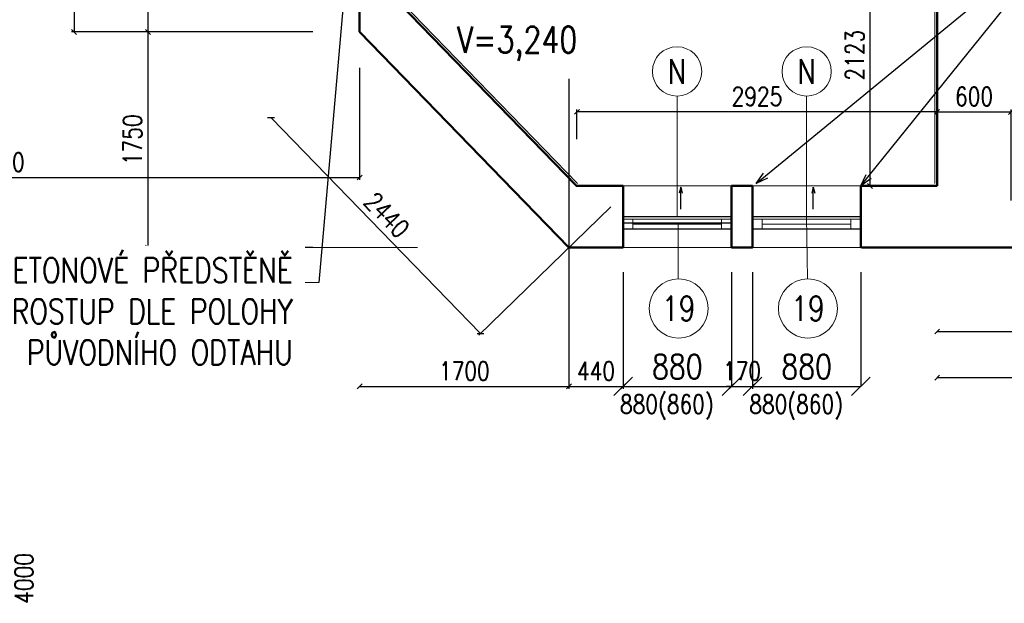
# Model space of a CAD drawing. Header units: millimetres. Extents: x -238874 to 551972, y -298952 to 658415.
# Tile 109 of 256: x 32308 to 40303, y 42383 to 47120. Entities that reach past the tile are written whole.
import ezdxf
from ezdxf.enums import TextEntityAlignment as Align

# ---------------------------------------------------------------- set-up
doc = ezdxf.new("R2010")
doc.units = ezdxf.units.MM
doc.header["$LTSCALE"] = 20
doc.layers.add('00_HEDVIKA_DEMOLICE', color=2, linetype='Continuous', lineweight=30, transparency=0.3)
for name, color, linetype, lineweight in [('00_HEDVIKA_OBRYS', 1, 'Continuous', 50), ('CKBUBLINY', 1, 'Continuous', 18), ('CKBUBLINY DEMOLICE', 4, 'Continuous', 18), ('CKBUBLINY_POPIS', 3, 'Continuous', 25), ('CKKOTY', 3, 'Continuous', 18), ('CKOKNA', 30, 'Continuous', 18), ('CKSYMBOLY', 21, 'Continuous', 25), ('CKTEXTY_MALE', 140, 'Continuous', 18), ('HEDVIKA_OKNA_PARAPET', 70, 'Continuous', 18), ('NOSNÉ', 8, 'Continuous', 50), ('PRUCHODY', 7, 'Continuous', 18)]:
    doc.layers.add(name, color=color, linetype=linetype, lineweight=lineweight)
doc.layers.add('CKNETISK', color=116, linetype='Continuous', lineweight=18, plot=False)
doc.layers.add('CZ', color=255, linetype='Continuous')
doc.layers.add('KOTY', color=8, linetype='Continuous')
doc.styles.add('SIMPLEX', font='SIMPLEX.shx', dxfattribs={"width": 0.8, "bigfont": 'CAD13.shx'})
doc.styles.get("Standard").update_dxf_attribs({"font": 'simplex.shx', "width": 0.8})
doc.dimstyles.new('CADKON', dxfattribs={"dimscale": 100, "dimtxt": 2, "dimasz": 1.5, "dimexe": 0, "dimexo": 2, "dimgap": 0.6, "dimtad": 1, "dimrnd": 1, "dimtxsty": 'Standard', "dimblk1": 'OBLIQUE', "dimblk2": 'OBLIQUE', "dimsah": 1, "dimcen": 2.5, "dimadec": 1, "dimazin": 2, "dimtfac": 1, "dimtix": 1, "dimtmove": 2, "dimatfit": 3, "dimldrblk": 'OPEN30', "dimfxl": 5, "dimtfill": 1, "dimtolj": 1, "dimarcsym": 0})
doc.dimstyles.new('CKA', dxfattribs={"dimtxt": 200, "dimasz": 40, "dimexe": 20, "dimexo": 0.2, "dimgap": 50, "dimtad": 1, "dimdec": 0, "dimrnd": 1, "dimzin": 0, "dimdsep": 46, "dimtxsty": 'Standard', "dimblk1": 'OBLIQUE', "dimblk2": 'OBLIQUE', "dimsah": 1, "dimcen": 0.09, "dimclrd": 253, "dimclre": 253, "dimclrt": 253, "dimadec": 0, "dimazin": 0, "dimtfac": 1, "dimtdec": 0, "dimtix": 1, "dimtmove": 2, "dimatfit": 3, "dimfxl": 1, "dimtolj": 1, "dimtzin": 0, "dimarcsym": 0})

# ---------------------------------------------------------------- blocks, each defined once
blk = doc.blocks.new('_OBLIQUE')
at = {"color": 0, "linetype": 'ByBlock'}
blk.add_line((-0.5, -0.5), (0.5, 0.5), dxfattribs=at)
blk = doc.blocks.new('*D354')
at = {"layer": 'DEFPOINTS', "color": 0, "transparency": 16777216}
for p in [(35068, 47110), (29218, 45910), (35068, 45838.7)]:
    blk.add_point(p, dxfattribs=at)
at = {"layer": 'KOTY', "lineweight": -2, "transparency": 16777216}
for p, q in [((35068, 46729.3), (35068, 45818.7)), ((29218, 45838.7), (35068, 45838.7))]:
    blk.add_line(p, q, dxfattribs=at)
at = {"layer": 'KOTY', "lineweight": -2, "transparency": 16777216, "xscale": 40, "yscale": 40, "zscale": 40, "rotation": 180}
blk.add_blockref('_OBLIQUE', (29218, 45838.7), dxfattribs=at)
at = {"layer": 'KOTY', "lineweight": -2, "transparency": 16777216, "xscale": 40, "yscale": 40, "zscale": 40}
blk.add_blockref('_OBLIQUE', (35068, 45838.7), dxfattribs=at)
at = {"layer": 'KOTY', "transparency": 16777216, "insert": (32143, 45963.7), "char_height": 150, "attachment_point": 5, "style": 'SIMPLEX'}
blk.add_mtext('\\A1;5850', dxfattribs=at)
blk = doc.blocks.new('*D703')
at = {"layer": 'DEFPOINTS', "color": 0, "transparency": 16777216}
for p in [(33538, 72340), (31560.3, 45270), (33538, 45270)]:
    blk.add_point(p, dxfattribs=at)
at = {"layer": 'KOTY', "lineweight": -2, "transparency": 16777216}
for p, q in [((31560.3, 72340), (31560.3, 45270)), ((33157.2, 45270), (31540.3, 45270))]:
    blk.add_line(p, q, dxfattribs=at)
at = {"layer": 'KOTY', "lineweight": -2, "transparency": 16777216, "xscale": 40, "yscale": 40, "zscale": 40}
for p, rotation in [((31560.3, 72340), 90), ((31560.3, 45270), 270)]:
    blk.add_blockref('_OBLIQUE', p, dxfattribs=dict(at, rotation=rotation))
at = {"layer": 'KOTY', "transparency": 16777216, "insert": (31435.3, 58805), "char_height": 150, "attachment_point": 5, "rotation": 90, "style": 'SIMPLEX'}
blk.add_mtext('\\A1;27070', dxfattribs=at)
blk = doc.blocks.new('*D746')
at = {"layer": 'DEFPOINTS', "color": 0, "transparency": 16777216}
for p in [(39758, 45019.3), (43168, 45019.3), (43168, 44588.6)]:
    blk.add_point(p, dxfattribs=at)
at = {"layer": 'KOTY', "lineweight": -2, "transparency": 16777216}
for p, q in [((43168, 44638.5), (43168, 44568.6)), ((39758, 44588.6), (43168, 44588.6))]:
    blk.add_line(p, q, dxfattribs=at)
at = {"layer": 'KOTY', "lineweight": -2, "transparency": 16777216, "xscale": 40, "yscale": 40, "zscale": 40, "rotation": 180}
blk.add_blockref('_OBLIQUE', (39758, 44588.6), dxfattribs=at)
at = {"layer": 'KOTY', "lineweight": -2, "transparency": 16777216, "xscale": 40, "yscale": 40, "zscale": 40}
blk.add_blockref('_OBLIQUE', (43168, 44588.6), dxfattribs=at)
at = {"layer": 'KOTY', "transparency": 16777216, "insert": (41463, 44713.6), "char_height": 150, "attachment_point": 5, "style": 'SIMPLEX'}
blk.add_mtext('\\A1;3410', dxfattribs=at)
blk = doc.blocks.new('*D748')
at = {"layer": 'DEFPOINTS', "color": 0, "transparency": 16777216}
for p in [(39758, 45270), (48304, 45270), (48304, 44214.2)]:
    blk.add_point(p, dxfattribs=at)
at = {"layer": 'KOTY', "lineweight": -2, "transparency": 16777216}
for p, q in [((48304, 44889.3), (48304, 44194.2)), ((39758, 44214.2), (48304, 44214.2))]:
    blk.add_line(p, q, dxfattribs=at)
at = {"layer": 'KOTY', "lineweight": -2, "transparency": 16777216, "xscale": 40, "yscale": 40, "zscale": 40, "rotation": 180}
blk.add_blockref('_OBLIQUE', (39758, 44214.2), dxfattribs=at)
at = {"layer": 'KOTY', "lineweight": -2, "transparency": 16777216, "xscale": 40, "yscale": 40, "zscale": 40}
blk.add_blockref('_OBLIQUE', (48304, 44214.2), dxfattribs=at)
at = {"layer": 'KOTY', "transparency": 16777216, "insert": (44609.3, 44339.2), "char_height": 150, "attachment_point": 5, "style": 'SIMPLEX'}
blk.add_mtext('\\A1;8546', dxfattribs=at)
blk = doc.blocks.new('*D750')
at = {"layer": 'DEFPOINTS', "color": 0, "transparency": 16777216}
for p in [(34808, 55018.6), (33349, 47020), (34808, 47020)]:
    blk.add_point(p, dxfattribs=at)
at = {"layer": 'KOTY', "lineweight": -2, "transparency": 16777216}
for p, q in [((33349, 55018.6), (33349, 47020)), ((34427.2, 47020), (33329, 47020))]:
    blk.add_line(p, q, dxfattribs=at)
at = {"layer": 'KOTY', "lineweight": -2, "transparency": 16777216, "xscale": 40, "yscale": 40, "zscale": 40}
for p, rotation in [((33349, 55018.6), 90), ((33349, 47020), 270)]:
    blk.add_blockref('_OBLIQUE', p, dxfattribs=dict(at, rotation=rotation))
at = {"layer": 'KOTY', "transparency": 16777216, "insert": (33224, 51019.3), "char_height": 150, "attachment_point": 5, "rotation": 90, "style": 'SIMPLEX'}
blk.add_mtext('\\A1;8020', dxfattribs=at)
blk = doc.blocks.new('*D752')
at = {"layer": 'DEFPOINTS', "color": 0, "transparency": 16777216}
for p in [(35681.5, 47616.1), (37381.5, 45866.1), (36049.6, 44572.2)]:
    blk.add_point(p, dxfattribs=at)
at = {"layer": 'KOTY', "lineweight": -2, "transparency": 16777216}
for p, q in [((34349.6, 46322.2), (36049.6, 44572.2)), ((37108.4, 45600.8), (36035.2, 44558.3))]:
    blk.add_line(p, q, dxfattribs=at)
at = {"layer": 'KOTY', "lineweight": -2, "transparency": 16777216, "xscale": 40, "yscale": 40, "zscale": 40}
for p, rotation in [((34349.6, 46322.2), 134.1696845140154), ((36049.6, 44572.2), 314.1696845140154)]:
    blk.add_blockref('_OBLIQUE', p, dxfattribs=dict(at, rotation=rotation))
at = {"layer": 'KOTY', "transparency": 16777216, "insert": (35289.2, 45534.3), "char_height": 150, "attachment_point": 5, "rotation": 314.16968, "style": 'SIMPLEX'}
blk.add_mtext('\\A1;2440', dxfattribs=at)
blk = doc.blocks.new('*D753')
at = {"layer": 'DEFPOINTS', "color": 0, "transparency": 16777216}
for p in [(35068, 47020), (36768, 47020), (36768, 44143.4)]:
    blk.add_point(p, dxfattribs=at)
at = {"layer": 'KOTY', "lineweight": -2, "transparency": 16777216}
for p, q in [((36768, 46639.3), (36768, 44123.4)), ((35068, 44143.4), (36768, 44143.4))]:
    blk.add_line(p, q, dxfattribs=at)
at = {"layer": 'KOTY', "lineweight": -2, "transparency": 16777216, "xscale": 40, "yscale": 40, "zscale": 40, "rotation": 180}
blk.add_blockref('_OBLIQUE', (35068, 44143.4), dxfattribs=at)
at = {"layer": 'KOTY', "lineweight": -2, "transparency": 16777216, "xscale": 40, "yscale": 40, "zscale": 40}
blk.add_blockref('_OBLIQUE', (36768, 44143.4), dxfattribs=at)
at = {"layer": 'KOTY', "transparency": 16777216, "insert": (35918, 44268.4), "char_height": 150, "attachment_point": 5, "style": 'SIMPLEX'}
blk.add_mtext('\\A1;1700', dxfattribs=at)
blk = doc.blocks.new('*D755')
at = {"layer": 'DEFPOINTS', "color": 0, "transparency": 16777216}
for p in [(35068, 47020), (33349, 45270), (35068, 45270)]:
    blk.add_point(p, dxfattribs=at)
at = {"layer": 'KOTY', "lineweight": -2, "transparency": 16777216}
for p, q in [((33349, 47020), (33349, 45270)), ((34687.2, 45270), (33329, 45270))]:
    blk.add_line(p, q, dxfattribs=at)
at = {"layer": 'KOTY', "lineweight": -2, "transparency": 16777216, "xscale": 40, "yscale": 40, "zscale": 40}
for p, rotation in [((33349, 47020), 90), ((33349, 45270), 270)]:
    blk.add_blockref('_OBLIQUE', p, dxfattribs=dict(at, rotation=rotation))
at = {"layer": 'KOTY', "transparency": 16777216, "insert": (33224, 46145), "char_height": 150, "attachment_point": 5, "rotation": 90, "style": 'SIMPLEX'}
blk.add_mtext('\\A1;1750', dxfattribs=at)
blk = doc.blocks.new('*D757')
at = {"layer": 'DEFPOINTS', "color": 0, "transparency": 16777216}
for p in [(35068, 48023.5), (32749.3, 47020), (35068, 47020)]:
    blk.add_point(p, dxfattribs=at)
at = {"layer": 'KOTY', "lineweight": -2, "transparency": 16777216}
for p, q in [((32749.3, 48023.5), (32749.3, 47020)), ((34687.2, 47020), (32729.3, 47020))]:
    blk.add_line(p, q, dxfattribs=at)
at = {"layer": 'KOTY', "lineweight": -2, "transparency": 16777216, "xscale": 40, "yscale": 40, "zscale": 40}
for p, rotation in [((32749.3, 48023.5), 90), ((32749.3, 47020), 270)]:
    blk.add_blockref('_OBLIQUE', p, dxfattribs=dict(at, rotation=rotation))
at = {"layer": 'KOTY', "transparency": 16777216, "insert": (32624.3, 47521.8), "char_height": 150, "attachment_point": 5, "rotation": 90, "style": 'SIMPLEX'}
blk.add_mtext('\\A1;1003', dxfattribs=at)
blk = doc.blocks.new('*D758')
at = {"layer": 'DEFPOINTS', "color": 0, "transparency": 16777216}
for p in [(39212.8, 47892.9), (39758, 47892.9), (39758, 45770)]:
    blk.add_point(p, dxfattribs=at)
at = {"layer": 'KOTY', "lineweight": -2, "transparency": 16777216}
for p, q in [((39377.2, 47892.9), (39192.8, 47892.9)), ((39212.8, 45770), (39212.8, 47892.9))]:
    blk.add_line(p, q, dxfattribs=at)
at = {"layer": 'KOTY', "lineweight": -2, "transparency": 16777216, "xscale": 40, "yscale": 40, "zscale": 40}
for p, rotation in [((39212.8, 47892.9), 90), ((39212.8, 45770), 270)]:
    blk.add_blockref('_OBLIQUE', p, dxfattribs=dict(at, rotation=rotation))
at = {"layer": 'KOTY', "transparency": 16777216, "insert": (39087.8, 46831.5), "char_height": 150, "attachment_point": 5, "rotation": 90, "style": 'SIMPLEX'}
blk.add_mtext('\\A1;2123', dxfattribs=at)
blk = doc.blocks.new('*D761')
at = {"layer": 'DEFPOINTS', "color": 0, "transparency": 16777216}
for p in [(36768, 47020), (37208, 45270), (37208, 44143.4)]:
    blk.add_point(p, dxfattribs=at)
at = {"layer": 'KOTY', "lineweight": -2, "transparency": 16777216}
for p, q in [((37208, 44889.3), (37208, 44123.4)), ((36768, 44143.4), (37208, 44143.4))]:
    blk.add_line(p, q, dxfattribs=at)
at = {"layer": 'KOTY', "lineweight": -2, "transparency": 16777216, "xscale": 40, "yscale": 40, "zscale": 40, "rotation": 180}
blk.add_blockref('_OBLIQUE', (36768, 44143.4), dxfattribs=at)
at = {"layer": 'KOTY', "lineweight": -2, "transparency": 16777216, "xscale": 40, "yscale": 40, "zscale": 40}
blk.add_blockref('_OBLIQUE', (37208, 44143.4), dxfattribs=at)
at = {"layer": 'KOTY', "transparency": 16777216, "insert": (36988, 44268.4), "char_height": 150, "attachment_point": 5, "style": 'SIMPLEX'}
blk.add_mtext('\\A1;440', dxfattribs=at)
blk = doc.blocks.new('*D762')
at = {"layer": 'CKKOTY', "color": 0, "lineweight": -2, "transparency": 16777216}
for p, q in [((37208, 45070), (37208, 44143.4)), ((38088, 45070), (38088, 44143.4)), ((37208, 44143.4), (38088, 44143.4))]:
    blk.add_line(p, q, dxfattribs=at)
at = {"layer": 'DEFPOINTS', "color": 0, "transparency": 16777216}
for p in [(37208, 45270), (38088, 45270), (38088, 44143.4)]:
    blk.add_point(p, dxfattribs=at)
at = {"layer": 'CKKOTY', "color": 0, "lineweight": -2, "transparency": 16777216, "xscale": 150, "yscale": 150, "zscale": 150, "rotation": 180}
blk.add_blockref('_OBLIQUE', (37208, 44143.4), dxfattribs=at)
at = {"layer": 'CKKOTY', "color": 0, "lineweight": -2, "transparency": 16777216, "xscale": 150, "yscale": 150, "zscale": 150}
blk.add_blockref('_OBLIQUE', (38088, 44143.4), dxfattribs=at)
at = {"layer": 'CKKOTY', "color": 0, "transparency": 16777216, "insert": (37648, 44303.4), "char_height": 200, "attachment_point": 5, "bg_fill": 3, "box_fill_scale": 1.1, "bg_fill_color": 256, "bg_fill_true_color": 13158600, "bg_fill_transparency": 0}
blk.add_mtext('\\A1;880', dxfattribs=at)
blk = doc.blocks.new('_Open30')
at = {"color": 0, "lineweight": -2}
for p, q in [((-1, 0.268), (0, 0)), ((0, 0), (-1, -0.268)), ((0, 0), (-1, 0))]:
    blk.add_line(p, q, dxfattribs=at)
blk = doc.blocks.new('*D763')
at = {"layer": 'DEFPOINTS', "color": 0, "transparency": 16777216}
for p in [(38088, 45270), (38258, 45270), (38258, 44143.4)]:
    blk.add_point(p, dxfattribs=at)
at = {"layer": 'KOTY', "lineweight": -2, "transparency": 16777216}
for p, q in [((38258, 44889.3), (38258, 44123.4)), ((38088, 44143.4), (38048, 44143.4)), ((38088, 44143.4), (38258, 44143.4)), ((38258, 44143.4), (38298, 44143.4))]:
    blk.add_line(p, q, dxfattribs=at)
at = {"layer": 'KOTY', "lineweight": -2, "transparency": 16777216, "xscale": 40, "yscale": 40, "zscale": 40}
blk.add_blockref('_OBLIQUE', (38088, 44143.4), dxfattribs=at)
at = {"layer": 'KOTY', "lineweight": -2, "transparency": 16777216, "xscale": 40, "yscale": 40, "zscale": 40, "rotation": 180}
blk.add_blockref('_OBLIQUE', (38258, 44143.4), dxfattribs=at)
at = {"layer": 'KOTY', "transparency": 16777216, "insert": (38173, 44268.4), "char_height": 150, "attachment_point": 5, "style": 'SIMPLEX'}
blk.add_mtext('\\A1;170', dxfattribs=at)
blk = doc.blocks.new('*D764')
at = {"layer": 'DEFPOINTS', "color": 0, "transparency": 16777216}
for p in [(36833, 46371.6), (36833, 45770), (39758, 45770)]:
    blk.add_point(p, dxfattribs=at)
at = {"layer": 'KOTY', "lineweight": -2, "transparency": 16777216}
for p, q in [((36833, 46150.8), (36833, 46391.6)), ((39758, 46371.6), (36833, 46371.6))]:
    blk.add_line(p, q, dxfattribs=at)
at = {"layer": 'KOTY', "lineweight": -2, "transparency": 16777216, "xscale": 40, "yscale": 40, "zscale": 40, "rotation": 180}
blk.add_blockref('_OBLIQUE', (36833, 46371.6), dxfattribs=at)
at = {"layer": 'KOTY', "lineweight": -2, "transparency": 16777216, "xscale": 40, "yscale": 40, "zscale": 40}
blk.add_blockref('_OBLIQUE', (39758, 46371.6), dxfattribs=at)
at = {"layer": 'KOTY', "transparency": 16777216, "insert": (38295.5, 46496.6), "char_height": 150, "attachment_point": 5, "style": 'SIMPLEX'}
blk.add_mtext('\\A1;2925', dxfattribs=at)
blk = doc.blocks.new('*D765')
at = {"layer": 'DEFPOINTS', "color": 0, "transparency": 16777216}
for p in [(40358, 46370.9), (39758, 45270), (40358, 45270)]:
    blk.add_point(p, dxfattribs=at)
at = {"layer": 'KOTY', "lineweight": -2, "transparency": 16777216}
for p, q in [((40358, 45650.8), (40358, 46390.9)), ((39758, 46370.9), (40358, 46370.9))]:
    blk.add_line(p, q, dxfattribs=at)
at = {"layer": 'KOTY', "lineweight": -2, "transparency": 16777216, "xscale": 40, "yscale": 40, "zscale": 40, "rotation": 180}
blk.add_blockref('_OBLIQUE', (39758, 46370.9), dxfattribs=at)
at = {"layer": 'KOTY', "lineweight": -2, "transparency": 16777216, "xscale": 40, "yscale": 40, "zscale": 40}
blk.add_blockref('_OBLIQUE', (40358, 46370.9), dxfattribs=at)
at = {"layer": 'KOTY', "transparency": 16777216, "insert": (40058, 46495.9), "char_height": 150, "attachment_point": 5, "style": 'SIMPLEX'}
blk.add_mtext('\\A1;600', dxfattribs=at)
blk = doc.blocks.new('*D3390')
at = {"layer": 'CKKOTY', "color": 0, "lineweight": -2, "transparency": 16777216}
for p, q in [((38258, 45070), (38258, 44143.4)), ((39138, 45070), (39138, 44143.4)), ((38258, 44143.4), (39138, 44143.4))]:
    blk.add_line(p, q, dxfattribs=at)
at = {"layer": 'DEFPOINTS', "color": 0, "transparency": 16777216}
for p in [(38258, 45270), (39138, 45270), (39138, 44143.4)]:
    blk.add_point(p, dxfattribs=at)
at = {"layer": 'CKKOTY', "color": 0, "lineweight": -2, "transparency": 16777216, "xscale": 150, "yscale": 150, "zscale": 150, "rotation": 180}
blk.add_blockref('_OBLIQUE', (38258, 44143.4), dxfattribs=at)
at = {"layer": 'CKKOTY', "color": 0, "lineweight": -2, "transparency": 16777216, "xscale": 150, "yscale": 150, "zscale": 150}
blk.add_blockref('_OBLIQUE', (39138, 44143.4), dxfattribs=at)
at = {"layer": 'CKKOTY', "color": 0, "transparency": 16777216, "insert": (38698, 44303.4), "char_height": 200, "attachment_point": 5, "bg_fill": 3, "box_fill_scale": 1.1, "bg_fill_color": 256, "bg_fill_true_color": 13158600, "bg_fill_transparency": 0}
blk.add_mtext('\\A1;880', dxfattribs=at)
blk = doc.blocks.new('*U3302')
at = {"color": 0, "linetype": 'ByBlock', "lineweight": -2}
for p, q in [((-225, 0), (-80, 0)), ((225, 0), (103, 30)), ((225, 0), (103, -30)), ((-80, 0), (27, 0)), ((27, 0), (225, 0))]:
    blk.add_line(p, q, dxfattribs=at)
at = {"color": 0, "linetype": 'Continuous', "lineweight": -2, "flags": 8}
blk.add_attdef('SPÁD', text='', height=100, dxfattribs=at).set_placement((0, 40), align=Align.CENTER)
blk = doc.blocks.new('CK_BUBBLE_1_0_0')
at = {"color": 0, "linetype": 'ByBlock', "lineweight": -2}
blk.add_circle((0, 0), 1, dxfattribs=at)

msp = doc.modelspace()

# ---------------------------------------------------------------- linework, layer by layer
at = {"layer": '00_HEDVIKA_DEMOLICE'}
for p, q in [((38087.962, 45520.047), (37207.962, 45520.047)), ((39137.962, 45520.047), (38257.962, 45520.047)), ((38087.962, 45420.047), (37207.962, 45420.047)), ((37207.983, 45470.047), (38087.962, 45470.047)), ((39137.962, 45420.047), (38257.962, 45420.047))]:
    msp.add_line(p, q, dxfattribs=at)
at = {"layer": '00_HEDVIKA_OBRYS'}
for points in [[(37207.962, 45420.047), (37207.962, 45770.047)], [(38087.941, 45420.047), (38087.941, 45770.047)], [(38257.962, 45420.047), (38257.962, 45770.047)], [(39137.941, 45420.047), (39137.941, 45770.047)]]:
    msp.add_lwpolyline(points, dxfattribs=at)
at = {"layer": 'CKBUBLINY DEMOLICE'}
for p, q in [((37645.765, 46500.047), (37645.765, 45520.047)), ((38697.962, 46500.047), (38697.962, 45520.047))]:
    msp.add_line(p, q, dxfattribs=at)
at = {"layer": 'CKNETISK'}
msp.add_line((35538.362, 45270.047), (-68917.938, 45270.047), dxfattribs=at)
at = {"layer": 'CKOKNA'}
for p, q in [((37285.568, 45500.047), (37207.983, 45500.047)), ((37207.983, 45420.047), (37207.983, 45500.047)), ((37285.568, 45420.047), (37285.568, 45500.047)), ((37285.568, 45500.047), (38005.962, 45500.047)), ((38005.962, 45420.047), (38005.962, 45500.047)), ((38005.962, 45500.047), (38087.962, 45500.047)), ((38087.962, 45420.047), (38087.962, 45500.047)), ((38335.568, 45500.047), (38257.983, 45500.047)), ((38257.983, 45420.047), (38257.983, 45500.047)), ((38335.568, 45500.047), (39055.962, 45500.047)), ((38335.568, 45420.047), (38335.568, 45500.047)), ((39055.962, 45420.047), (39055.962, 45500.047)), ((39055.962, 45500.047), (39137.962, 45500.047)), ((39137.962, 45420.047), (39137.962, 45500.047)), ((37285.568, 45420.047), (37207.983, 45420.047)), ((37285.568, 45460.047), (38005.962, 45460.047)), ((37285.568, 45420.047), (38005.962, 45420.047)), ((38005.962, 45420.047), (38087.962, 45420.047)), ((38335.568, 45420.047), (38257.983, 45420.047)), ((38335.568, 45460.047), (39055.962, 45460.047)), ((38335.568, 45420.047), (39055.962, 45420.047)), ((39055.962, 45420.047), (39137.962, 45420.047))]:
    msp.add_line(p, q, dxfattribs=at)
at = {"layer": 'CKTEXTY_MALE'}
msp.add_line((34737.205, 44987.064), (34278.785, 44987.064), dxfattribs=at)
at = {"layer": 'HEDVIKA_OKNA_PARAPET'}
msp.add_line((39137.962, 45770.047), (37207.962, 45770.047), dxfattribs=at)
at = {"layer": 'NOSNÉ'}
for p, q in [((39757.962, 48290.047), (39757.962, 45770.047)), ((35067.962, 48023.489), (35067.962, 47020.047)), ((39757.962, 47892.922), (39757.962, 45770.047)), ((35387.962, 47253.216), (36825.809, 45773.079)), ((35067.962, 47020.047), (36767.962, 45270.047)), ((37207.962, 45770.047), (36832.982, 45770.047)), ((37207.962, 45770.047), (37207.962, 45270.047)), ((38087.962, 45770.047), (38087.962, 45270.047)), ((38087.962, 45770.047), (38087.962, 45270.047)), ((38257.962, 45770.047), (38087.962, 45770.047)), ((38257.962, 45770.047), (38257.962, 45270.047)), ((39137.962, 45770.047), (39137.962, 45280.047)), ((39757.962, 45770.047), (39137.962, 45770.047)), ((37207.962, 45270.047), (36767.962, 45270.047)), ((38257.962, 45270.047), (38087.962, 45270.047)), ((43167.962, 45270.047), (39147.962, 45270.047)), ((43167.962, 45270.047), (39757.962, 45270.047))]:
    msp.add_line(p, q, dxfattribs=at)
for centre, start in [((36832.982, 45780.047), 224.1696845), ((39147.962, 45280.047), 180)]:
    msp.add_arc(centre, 10, start, 270, dxfattribs=at)
at = {"layer": 'PRUCHODY'}
for p, q in [((39737.962, 47872.922), (39737.962, 45790.047)), ((35407.962, 47261.331), (36837.209, 45790.047)), ((37207.983, 45420.047), (38087.962, 45420.047)), ((38257.983, 45420.047), (39137.962, 45420.047)), ((37207.962, 45270.047), (39137.962, 45270.047))]:
    msp.add_line(p, q, dxfattribs=at)

# ---------------------------------------------------------------- block references
at = {"layer": 'CKBUBLINY DEMOLICE'}
ref = msp.add_blockref('CK_BUBBLE_1_0_0', (37645.765, 46700.047), dxfattribs=dict(at, xscale=200, yscale=200, zscale=200))
ref.add_attrib('NUM1', 'N', dxfattribs={"height": 200, "width": 0.8, "flags": 8}).set_placement((37645.765, 46700.047), align=Align.MIDDLE_CENTER)
ref = msp.add_blockref('CK_BUBBLE_1_0_0', (38697.962, 46700.047), dxfattribs=dict(at, xscale=200, yscale=200, zscale=200))
ref.add_attrib('NUM1', 'N', dxfattribs={"height": 200, "width": 0.8, "flags": 8}).set_placement((38697.962, 46700.047), align=Align.MIDDLE_CENTER)
at = {"layer": 'CKSYMBOLY', "xscale": -0.4, "yscale": 0.4, "zscale": 0.4, "rotation": 270.000000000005}
for p in [(37675.305, 45671.342), (38751.27, 45671.342)]:
    msp.add_blockref('*U3302', p, dxfattribs=at)

# ---------------------------------------------------------------- texts
at = {"layer": 'CKKOTY', "insert": (37182.335, 44074.15), "char_height": 150, "width": 955.5, "attachment_point": 1}
msp.add_mtext('880(860)', dxfattribs=at)
at = {"layer": 'CZ', "color": 7, "insert": (35859.125, 47063.307), "char_height": 212.5, "width": 3214.5, "attachment_point": 1}
msp.add_mtext('V=3,240', dxfattribs=at)
at = {"layer": 'KOTY', "insert": (32267.527, 42378.749), "char_height": 150, "width": 1535.7, "attachment_point": 1, "rotation": 90}
msp.add_mtext('4000', dxfattribs=at)

# ---------------------------------------------------------------- dimensions: what is measured, and where the dimension line sits
at = {"layer": 'KOTY'}
for base, p1, p2, angle, text, picture, middle in [((31560.292, 45270.047), (33537.962, 72340.047), (33537.962, 45270.047), 90, '27070', '*D703', (31435.292, 58805.047)), ((33349.049, 47020.047), (34807.962, 55018.555), (34807.962, 47020.047), 90, '8020', '*D750', (33224.049, 51019.301)), ((32749.28, 47020.047), (35067.962, 48023.489), (35067.962, 47020.047), 90, '1003', '*D757', (32624.28, 47521.768)), ((39212.79, 47892.922), (39757.962, 45770.047), (39757.962, 47892.922), 90, '2123', '*D758', (39087.79, 46831.485)), ((36049.584, 44572.195), (35681.528, 47616.083), (37381.528, 45866.083), 134.1696845, '2440', '*D752', (35289.244, 45534.293)), ((33349.049, 45270.047), (35067.962, 47020.047), (35067.962, 45270.047), 90, '1750', '*D755', (33224.049, 46145.047)), ((36767.962, 44143.361), (35067.962, 47020.047), (36767.962, 47020.047), 180, '1700', '*D753', (35917.962, 44268.361)), ((37207.962, 44143.361), (36767.962, 47020.047), (37207.962, 45270.047), 180, '440', '*D761', (36987.962, 44268.361)), ((43167.962, 44588.608), (39757.962, 45019.321), (43167.962, 45019.321), 180, '3410', '*D746', (41462.962, 44713.608))]:
    dim = msp.add_linear_dim(base=base, p1=p1, p2=p2, angle=angle, text=text, dimstyle='CKA', override={"dimtxt": 150, "dimexo": 380.774374, "dimtxsty": 'SIMPLEX', "dimse1": 1, "dimclrd": 256, "dimclre": 256, "dimclrt": 256}, dxfattribs=at)
    dim.commit()
    dim.dimension.update_dxf_attribs({"geometry": picture, "text_midpoint": middle})
for base, p1, p2, text, picture, middle in [((35067.962, 45838.745), (29217.962, 45910.047), (35067.962, 47110.047), '5850', '*D354', (32142.962, 45963.745)), ((36832.982, 46371.561), (39757.962, 45770.047), (36832.982, 45770.047), '2925', '*D764', (38295.472, 46496.561)), ((40357.962, 46370.943), (39757.962, 45270.047), (40357.962, 45270.047), '600', '*D765', (40057.962, 46495.943))]:
    dim = msp.add_linear_dim(base=base, p1=p1, p2=p2, text=text, dimstyle='CKA', override={"dimtxt": 150, "dimexo": 380.774374, "dimtxsty": 'SIMPLEX', "dimse1": 1, "dimclrd": 256, "dimclre": 256, "dimclrt": 256}, dxfattribs=at)
    dim.commit()
    dim.dimension.update_dxf_attribs({"geometry": picture, "text_midpoint": middle})
dim = msp.add_linear_dim(base=(48303.962, 44214.199), p1=(39757.962, 45270.047), p2=(48303.962, 45270.047), angle=180, text='8546', dimstyle='CKA', override={"dimtxt": 150, "dimexo": 380.774374, "dimtxsty": 'SIMPLEX', "dimse1": 1, "dimclrd": 256, "dimclre": 256, "dimclrt": 256}, dxfattribs=at)
dim.commit()
dim.dimension.update_dxf_attribs({"geometry": '*D748', "text_midpoint": (44609.327, 44339.199), "dimtype": 160})

# ---------------------------------------------------------------- leaders
at = {"layer": 'CKTEXTY_MALE'}
for points in [[(35067.962, 48744.967), (34737.205, 44987.064)], [(38287.586, 45790.047), (40851.54, 47893.465)], [(39137.941, 45770.047), (40851.54, 47893.465)]]:
    msp.add_leader(points, dimstyle='CADKON', override={"dimscale": 1, "dimasz": 100, "dimtih": 0, "dimtoh": 0, "dimrnd": 0, "dimclrd": 0, "dimtix": 0, "dimtofl": 0, "dimldrblk": 'Open30'}, dxfattribs=at)

# ---------------------------------------------------------------- next in the draw order: texts
at = {"layer": 'CKTEXTY_MALE', "insert": (34526.011, 45185.82), "char_height": 200, "width": 4464.73179, "attachment_point": 3, "bg_fill": 3, "box_fill_scale": 1.5, "bg_fill_color": 256, "bg_fill_transparency": 0}
msp.add_mtext('POROBETONOVÉ PŘEDSTĚNĚ\\PREALIZOVAT PROSTUP DLE POLOHY PŮVODNÍHO ODTAHU', dxfattribs=at)

# ---------------------------------------------------------------- next in the draw order: dimensions: what is measured, and where the dimension line sits
at = {"layer": 'CKKOTY'}
dim = msp.add_linear_dim(base=(38087.962, 44143.361), p1=(37207.962, 45270.047), p2=(38087.962, 45270.047), angle=180, text='880', dimstyle='CADKON', dxfattribs=at)
dim.commit()
dim.dimension.update_dxf_attribs({"geometry": '*D762', "text_midpoint": (37647.962, 44303.361)})

# ---------------------------------------------------------------- next in the draw order: linework, layer by layer
at = {"layer": 'CKBUBLINY'}
msp.add_line((37655.093, 45470.047), (37655.093, 45015.982), dxfattribs=at)
at = {"layer": 'NOSNÉ'}
msp.add_lwpolyline([(38087.962, 45270.047), (38257.962, 45270.047), (38257.962, 45770.047), (38087.962, 45770.047)], close=True, dxfattribs=at)

# ---------------------------------------------------------------- next in the draw order: block references
at = {"layer": 'CKBUBLINY'}
ref = msp.add_blockref('CK_BUBBLE_1_0_0', (37658.487, 44776.006), dxfattribs=dict(at, xscale=240, yscale=240, zscale=240))
ref.add_attrib('NUM1', '19', dxfattribs={"layer": 'CKBUBLINY_POPIS', "height": 200, "width": 0.8, "flags": 8}).set_placement((37658.487, 44776.006), align=Align.MIDDLE_CENTER)

# ---------------------------------------------------------------- next in the draw order: dimensions: what is measured, and where the dimension line sits
at = {"layer": 'KOTY'}
dim = msp.add_linear_dim(base=(38257.962, 44143.361), p1=(38087.962, 45270.047), p2=(38257.962, 45270.047), angle=180, text='170', dimstyle='CKA', override={"dimtxt": 150, "dimexo": 380.774374, "dimtxsty": 'SIMPLEX', "dimse1": 1, "dimclrd": 256, "dimclre": 256, "dimclrt": 256}, dxfattribs=at)
dim.commit()
dim.dimension.update_dxf_attribs({"geometry": '*D763', "text_midpoint": (38172.962, 44268.361)})

# ---------------------------------------------------------------- next in the draw order: dimensions: what is measured, and where the dimension line sits
at = {"layer": 'CKKOTY'}
dim = msp.add_linear_dim(base=(39137.962, 44143.361), p1=(38257.962, 45270.047), p2=(39137.962, 45270.047), angle=180, text='880', dimstyle='CADKON', dxfattribs=at)
dim.commit()
dim.dimension.update_dxf_attribs({"geometry": '*D3390', "text_midpoint": (38697.962, 44303.361)})

# ---------------------------------------------------------------- next in the draw order: linework, layer by layer
at = {"layer": 'CKBUBLINY'}
msp.add_line((38697.962, 45520.047), (38705.093, 45015.982), dxfattribs=at)

# ---------------------------------------------------------------- next in the draw order: block references
ref = msp.add_blockref('CK_BUBBLE_1_0_0', (38708.487, 44776.006), dxfattribs=dict(at, xscale=240, yscale=240, zscale=240))
ref.add_attrib('NUM1', '19', dxfattribs={"layer": 'CKBUBLINY_POPIS', "height": 200, "width": 0.8, "flags": 8}).set_placement((38708.487, 44776.006), align=Align.MIDDLE_CENTER)

# ---------------------------------------------------------------- next in the draw order: texts
at = {"layer": 'CKKOTY', "insert": (38232.335, 44074.15), "char_height": 150, "width": 955.5, "attachment_point": 1}
msp.add_mtext('880(860)', dxfattribs=at)

doc.saveas('drawing.dxf')
